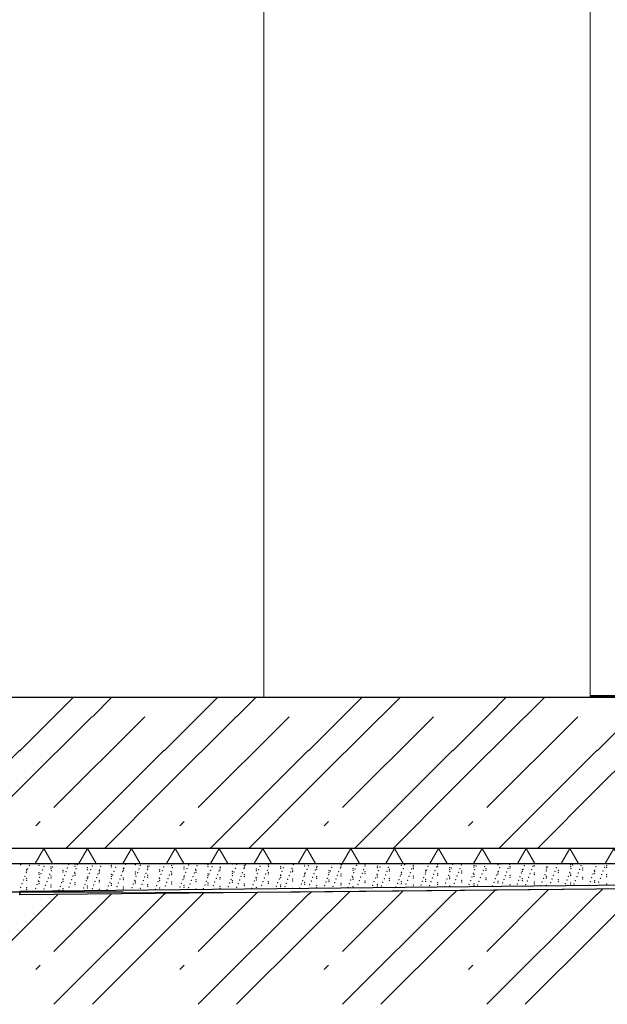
# Model space of a CAD drawing. Header units: millimetres. Extents: x 1798021 to 1815325, y -2500 to 6534.
# Tile 26 of 98: x 1809176 to 1809950, y 95 to 1392. Entities that reach past the tile are written whole.
import ezdxf

# ---------------------------------------------------------------- set-up
doc = ezdxf.new("R2010")
doc.units = ezdxf.units.MM
doc.header["$MEASUREMENT"] = 0
doc.linetypes.add('Wipeout_Contour', pattern=[1000, 0, -1000])
for name, color, linetype in [('2 - KÓTA NS.2D', 7, 'Continuous'), ('2 - ČÁRA HLAVNÍ.2D', 7, 'Continuous'), ('3 - ZÁKLADOVÉ DESKY.3D', 7, 'Continuous'), ('4 - PODLAHY.3D', 7, 'Continuous'), ('4 - ZDIVO - STĚNY NOSNÉ.3D', 7, 'Continuous'), ('Konstrukce – Dělicí čáry vrstev', 7, 'Continuous'), ('Nové_4 - ZDIVO - STĚNY NENOSNÉ.3D', 7, 'Continuous'), ('Nové_Otvory – Dveře', 7, 'Continuous'), ('Nové_Výplně - Povrchové', 7, 'Continuous'), ('Výplně - Povrchové', 7, 'Continuous'), ('Výplně – Řezové', 7, 'Continuous')]:
    doc.layers.add(name, color=color, linetype=linetype)
doc.styles.add('GENEROVANÝ_STYL_1', font='Arial.ttf')
doc.linetypes.add('ČÁRA HYDROIZOLACE', pattern='A,0,[2,A ŘEZ A-A´1.Shx,S=3.968254,R=0,X=0,Y=0.0125],-500,0', length=500)
doc.dimstyles.new('GENEROVANÝ_STYL__1', dxfattribs={"dimtxt": 100, "dimasz": 85.5, "dimexe": 0.18, "dimexo": 450, "dimgap": 0, "dimtad": 1, "dimdec": 0, "dimzin": 0, "dimdsep": 46, "dimtxsty": 'GENEROVANÝ_STYL_1', "dimblk": 'ARROWHEAD_6', "dimblk1": 'ARROWHEAD_6', "dimblk2": 'ARROWHEAD_6', "dimcen": 0.09, "dimclrd": 256, "dimclre": 256, "dimclrt": 256, "dimazin": 0, "dimtfac": 1, "dimtdec": 4, "dimtmove": 0, "dimatfit": 3, "dimfxl": 1, "dimtolj": 1, "dimtzin": 0, "dimarcsym": 0})

# ---------------------------------------------------------------- blocks, each defined once
blk = doc.blocks.new('*X8', base_point=(1118812.4, 0))
at = {"layer": 'Výplně – Řezové', "color": 7, "linetype": 'Continuous', "lineweight": 0}
for p, q in [((1809221.3, 473.5), (1809247.8, 500)), ((1809271.9, 473.5), (1809298.4, 500)), ((1809411.3, 473.5), (1809437.8, 500)), ((1809461.9, 473.5), (1809488.4, 500)), ((1809601.3, 473.5), (1809627.8, 500)), ((1809651.9, 473.5), (1809678.4, 500)), ((1809791.3, 473.5), (1809817.8, 500)), ((1809841.9, 473.5), (1809868.4, 500)), ((1809176.6, 428.8), (1809221.3, 473.5)), ((1809176.6, 378.8), (1809271.3, 473.5)), ((1809221.3, 353.8), (1809341, 473.5)), ((1809366.6, 428.8), (1809411.3, 473.5)), ((1809366.6, 378.8), (1809461.3, 473.5)), ((1809411.3, 353.8), (1809531, 473.5)), ((1809556.6, 428.8), (1809601.3, 473.5)), ((1809556.6, 378.8), (1809651.3, 473.5)), ((1809601.3, 353.8), (1809721, 473.5)), ((1809746.6, 428.8), (1809791.3, 473.5)), ((1809746.6, 378.8), (1809841.3, 473.5)), ((1809791.3, 353.8), (1809911, 473.5)), ((1809936.6, 428.8), (1809981.3, 473.5)), ((1809936.6, 378.8), (1810031.3, 473.5)), ((1809047.2, 300), (1809176.6, 429.4)), ((1809237.2, 300), (1809366.6, 429.4)), ((1809427.2, 300), (1809556.6, 429.4)), ((1809617.2, 300), (1809746.6, 429.4)), ((1809807.2, 300), (1809936.6, 429.4)), ((1809097.8, 300), (1809176.6, 378.8)), ((1809287.8, 300), (1809366.6, 378.8)), ((1809477.8, 300), (1809556.6, 378.8)), ((1809667.8, 300), (1809746.6, 378.8)), ((1809857.8, 300), (1809936.6, 378.8)), ((1809197.3, 329.9), (1809203, 335.5)), ((1809387.3, 329.9), (1809393, 335.5)), ((1809577.3, 329.9), (1809583, 335.5)), ((1809767.3, 329.9), (1809773, 335.5))]:
    blk.add_line(p, q, dxfattribs=at)
blk = doc.blocks.new('Řez_4', base_point=(1118812.4, 0))
at = {"layer": 'Výplně – Řezové', "linetype": 'Continuous', "lineweight": 0, "true_color": 0x000000}
h = blk.add_hatch(dxfattribs=at)
h.set_pattern_fill('IZOLACE_TEPELNÁ_TUHÁ', color=18, style=0, pattern_type=2)
h.set_pattern_definition([(60, (1118812.397, 0), (-43.3012702, 25), []), (120, (1118812.397, 0), (43.3012702, 25), [])])
h.paths.add_polyline_path([(1800896.5, 300), (1800896.5, 280.3), (1812756.5, 280.3), (1812756.5, 300)])
at = {"layer": '3 - ZÁKLADOVÉ DESKY.3D', "color": 7, "linetype": 'Continuous', "lineweight": 60}
blk.add_line((1812756.5, 500), (1800896.5, 500), dxfattribs=at)
at = {"layer": '3 - ZÁKLADOVÉ DESKY.3D', "color": 7, "linetype": 'Continuous', "lineweight": 0}
blk.add_line((1812756.5, 280.3), (1800896.5, 280.3), dxfattribs=at)
at = {"layer": 'Konstrukce – Dělicí čáry vrstev', "color": 7, "linetype": 'Continuous', "lineweight": 30}
blk.add_line((1812756.5, 300), (1800896.5, 300), dxfattribs=at)
at = {"layer": '3 - ZÁKLADOVÉ DESKY.3D', "lineweight": 0}
blk.add_blockref('*X8', (1118812.4, 0), dxfattribs=at)
blk = doc.blocks.new('Řez_20', base_point=(1118812.4, 0))
at = {"color": 254, "linetype": 'Wipeout_Contour', "lineweight": 0, "ltscale": 412533108.0059386}
blk.add_wipeout([(1800920.2, 500), (1804497.5, 500), (1804497.5, 2600), (1805397.5, 2600), (1805397.5, 500), (1806676.5, 500), (1806676.5, 502.5), (1806976.5, 502.5), (1806976.5, 500), (1809927.5, 500), (1809927.5, 2600), (1810827.5, 2600), (1810827.5, 500), (1812755.5, 500), (1812755.5, 2087.6), (1811335.9, 5601.2), (1810067.7, 5400.4), (1810067.7, 5390.2), (1810003.5, 5390.2), (1809953, 5382.2), (1809956.1, 5382.2), (1809956.1, 5304.8), (1809959.7, 5298.2), (1809963, 5291.1), (1809965.8, 5283.8), (1809968.1, 5276.4), (1809970, 5268.8), (1809971.2, 5261.3), (1809972, 5253.7), (1809972.2, 5246.1), (1809971.9, 5238.7), (1809971, 5231.4), (1809969.6, 5224.3), (1809967.7, 5217.4), (1809965.2, 5210.8), (1809962.3, 5204.5), (1809958.9, 5198.5), (1809955, 5192.9), (1809950.7, 5187.8), (1809946, 5183.1), (1809940.9, 5178.9), (1809935.5, 5175.2), (1809929.7, 5172), (1809923.9, 5168.9), (1809923.7, 5168.8), (1809922.5, 5168.1), (1809834.1, 5120.8), (1809834.1, 5120.7), (1809833.9, 5120.6), (1809832.9, 5120.1), (1809826.9, 5117.5), (1809820.6, 5115.4), (1809814.1, 5114), (1809807.5, 5113.1), (1809800.7, 5112.8), (1809793.9, 5113.1), (1809787, 5114), (1809780.2, 5115.4), (1809773.3, 5117.5), (1809766.6, 5120.1), (1809760, 5123.3), (1809753.6, 5127), (1809747.4, 5131.2), (1809741.4, 5135.9), (1809735.7, 5141.1), (1809730.3, 5146.6), (1809725.3, 5152.6), (1809720.7, 5158.9), (1809716.5, 5165.5), (1809712.7, 5172.4), (1809709.4, 5179.5), (1809706.6, 5186.8), (1809704.3, 5194.2), (1809702.5, 5201.8), (1809701.2, 5209.4), (1809700.4, 5216.9), (1809700.2, 5224.5), (1809700.6, 5231.9), (1809701.4, 5239.2), (1809702.8, 5246.3), (1809704.8, 5253.2), (1809707.2, 5259.8), (1809710.1, 5266.1), (1809713.5, 5272.1), (1809717.4, 5277.7), (1809721.7, 5282.8), (1809726.4, 5287.5), (1809731.5, 5291.7), (1809736.9, 5295.4), (1809742.7, 5298.6), (1809743.7, 5299.1), (1809743.7, 5299.1), (1809743.9, 5299.2), (1809774.4, 5315.6), (1809774.4, 5353.9), (1809533.3, 5315.7), (1809533.3, 5305.9), (1809535.7, 5302.8), (1809540.2, 5296.5), (1809544.5, 5289.9), (1809548.4, 5283.2), (1809552, 5276.5), (1809555.2, 5269.7), (1809558, 5262.9), (1809560.4, 5256.1), (1809562.4, 5249.5), (1809563.9, 5242.9), (1809565, 5236.6), (1809565.6, 5230.4), (1809565.8, 5224.4), (1809565.5, 5218.8), (1809564.7, 5213.4), (1809563.5, 5208.5), (1809561.8, 5203.8), (1809559.7, 5199.6), (1809557.2, 5195.9), (1809554.3, 5192.5), (1809550.9, 5189.7), (1809543, 5183.7), (1809542, 5183.1), (1809541, 5182.2), (1809419.6, 5090.7), (1809419.4, 5090.6), (1809419.2, 5090.4), (1809417.9, 5089.4), (1809414.2, 5087.1), (1809410.2, 5085.2), (1809405.8, 5083.9), (1809401.2, 5083.1), (1809396.2, 5082.8), (1809391.1, 5083.1), (1809385.7, 5083.9), (1809380.2, 5085.2), (1809374.5, 5087.1), (1809368.7, 5089.4), (1809362.9, 5092.3), (1809357, 5095.6), (1809351.1, 5099.4), (1809345.3, 5103.6), (1809339.6, 5108.2), (1809333.9, 5113.2), (1809328.4, 5118.5), (1809323.1, 5124.2), (1809318, 5130.1), (1809313.2, 5136.3), (1809308.6, 5142.7), (1809304.4, 5149.2), (1809300.4, 5155.9), (1809296.9, 5162.6), (1809293.7, 5169.4), (1809290.8, 5176.2), (1809288.5, 5183), (1809286.5, 5189.7), (1809285, 5196.2), (1809283.9, 5202.6), (1809283.3, 5208.8), (1809283.1, 5214.7), (1809283.4, 5220.3), (1809284.2, 5225.7), (1809285.4, 5230.7), (1809287.1, 5235.3), (1809289.2, 5239.5), (1809291.7, 5243.3), (1809294.6, 5246.6), (1809297.9, 5249.5), (1809299.3, 5250.5), (1809299.4, 5250.6), (1809299.6, 5250.7), (1809346.7, 5286.2), (1809231.4, 5267.9), (1809234, 5262.9), (1809237.3, 5256.1), (1809240.4, 5249.5), (1809243.3, 5242.9), (1809245.8, 5236.6), (1809248, 5230.4), (1809249.9, 5224.4), (1809251.5, 5218.8), (1809252.7, 5213.4), (1809253.6, 5208.5), (1809254.1, 5203.8), (1809254.3, 5199.6), (1809254.1, 5195.9), (1809253.6, 5192.5), (1809252.7, 5189.7), (1809251.5, 5187.3), (1809249.9, 5185.5), (1809248, 5184.2), (1809238.2, 5178.2), (1809237.6, 5178), (1809235.8, 5176.7), (1809086.8, 5085.2), (1809086.7, 5085.1), (1809086.4, 5084.9), (1809084.8, 5083.9), (1809082.6, 5083.1), (1809080, 5082.8), (1809077.2, 5083.1), (1809074.1, 5083.9), (1809070.7, 5085.2), (1809067.2, 5087.1), (1809063.4, 5089.4), (1809059.4, 5092.3), (1809055.2, 5095.6), (1809051, 5099.4), (1809046.6, 5103.6), (1809042.1, 5108.2), (1809037.5, 5113.2), (1809033, 5118.5), (1809028.4, 5124.2), (1809023.9, 5130.1), (1809019.4, 5136.3), (1809015, 5142.7), (1809010.8, 5149.2), (1809006.6, 5155.9), (1809002.6, 5162.6), (1808998.8, 5169.4), (1808995.3, 5176.2), (1808991.9, 5183), (1808988.8, 5189.7), (1808986, 5196.2), (1808983.5, 5202.6), (1808981.2, 5208.8), (1808979.3, 5214.7), (1808977.8, 5220.3), (1808976.5, 5225.7), (1808976.2, 5227.5), (1803604.6, 4376.7)], dxfattribs=at).dxf.layer = 'Nové_Výplně - Povrchové'
blk = doc.blocks.new('Řez_22', base_point=(1118812.4, 0))
at = {"layer": 'Nové_Otvory – Dveře', "color": 181, "linetype": 'Continuous', "lineweight": 0, "true_color": 0x9e3eff}
blk.add_line((1809927.5, 500), (1809927.5, 2600), dxfattribs=at)
blk = doc.blocks.new('Řez_40', base_point=(1118812.4, 0))
at = {"color": 254, "linetype": 'Wipeout_Contour', "lineweight": 0, "ltscale": 7239266.043565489}
blk.add_wipeout([(1812756.5, 280.3), (1806876.5, 280.3), (1806876.5, 279.8), (1812756.5, 279.8)], dxfattribs=at).dxf.layer = 'Výplně - Povrchové'
blk = doc.blocks.new('*X61', base_point=(1118812.4, 0))
at = {"layer": 'Výplně – Řezové', "color": 7, "linetype": 'Continuous', "lineweight": 0}
for p, q in [((1809936.6, 189.4), (1809994.1, 247)), ((1809936.6, 239.4), (1809943.6, 246.5)), ((1809176, 239.5), (1809176.3, 239.8)), ((1809176.6, 189.4), (1809226.5, 239.3)), ((1809221.3, 94.7), (1809366.6, 240)), ((1809221.3, 164.4), (1809296.9, 240)), ((1809366.6, 189.4), (1809418.4, 241.2)), ((1809366.6, 239.4), (1809367.9, 240.7)), ((1809411.3, 164.4), (1809488.8, 241.9)), ((1809411.3, 94.7), (1809556.6, 240)), ((1809556.6, 189.4), (1809610.3, 243.1)), ((1809556.6, 239.4), (1809559.8, 242.6)), ((1809601.3, 164.4), (1809680.7, 243.9)), ((1809601.3, 94.7), (1809746.6, 240)), ((1809746.6, 189.4), (1809802.2, 245.1)), ((1809746.6, 239.4), (1809751.7, 244.6)), ((1809791.3, 164.4), (1809872.6, 245.8)), ((1809791.3, 94.7), (1809936.6, 240)), ((1809081.9, 94.7), (1809176.6, 189.4)), ((1809271.9, 94.7), (1809366.6, 189.4)), ((1809461.9, 94.7), (1809556.6, 189.4)), ((1809651.9, 94.7), (1809746.6, 189.4)), ((1809841.9, 94.7), (1809936.6, 189.4)), ((1809197.3, 140.5), (1809203, 146.1)), ((1809387.3, 140.5), (1809393, 146.1)), ((1809577.3, 140.5), (1809583, 146.1)), ((1809767.3, 140.5), (1809773, 146.1))]:
    blk.add_line(p, q, dxfattribs=at)
blk = doc.blocks.new('Řez_41', base_point=(1118812.4, 0))
at = {"layer": 'Konstrukce – Dělicí čáry vrstev', "color": 7, "linetype": 'Continuous', "lineweight": 30}
for p, q in [((1812756.5, 274.5), (1809176.4, 238.8)), ((1809176.3, 243.8), (1809176, 238.9)), ((1809176.3, 243.8), (1809176.4, 238.8))]:
    blk.add_line(p, q, dxfattribs=at)
at = {"layer": '3 - ZÁKLADOVÉ DESKY.3D', "lineweight": 0}
blk.add_blockref('*X61', (1118812.4, 0), dxfattribs=at)
blk = doc.blocks.new('*X67', base_point=(1118812.4, 0))
at = {"layer": 'Výplně – Řezové', "color": 7, "linetype": 'Continuous', "lineweight": 0}
blk.add_line((1809176.3, 242.9), (1809312.4, 242.9), dxfattribs=at)
blk = doc.blocks.new('Řez_44', base_point=(1118812.4, 0))
at = {"color": 254, "linetype": 'Wipeout_Contour', "lineweight": 0, "ltscale": 5427529.440420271}
blk.add_wipeout([(1809176.3, 243.8), (1809176.3, 243.8), (1809176.4, 238.8)], dxfattribs=at).dxf.layer = 'Výplně - Povrchové'
at = {"layer": '4 - PODLAHY.3D', "color": 181, "linetype": 'Continuous', "lineweight": 15, "true_color": 0x9e3eff}
blk.add_line((1812756.5, 279.5), (1809176.3, 243.8), dxfattribs=at)
at = {"layer": '4 - PODLAHY.3D', "lineweight": 0}
blk.add_blockref('*X67', (1118812.4, 0), dxfattribs=at)
blk = doc.blocks.new('Řez_46', base_point=(1118812.4, 0))
at = {"layer": '4 - PODLAHY.3D', "color": 181, "linetype": 'Continuous', "lineweight": 15, "true_color": 0x9e3eff}
for q in [(1804476.7, 243.9), (1809176.3, 243.8)]:
    blk.add_line((1809176.3, 243.9), q, dxfattribs=at)
at = {"layer": 'Konstrukce – Dělicí čáry vrstev', "color": 181, "linetype": 'Continuous', "lineweight": 15, "true_color": 0x9e3eff}
blk.add_line((1809176.3, 243.8), (1809176.3, 243.8), dxfattribs=at)
blk = doc.blocks.new('Řez_47', base_point=(1118812.4, 0))
at = {"color": 254, "linetype": 'Wipeout_Contour', "lineweight": 0, "ltscale": 7243865.644490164}
blk.add_wipeout([(1809176.3, 243.8), (1812756.5, 279.5), (1812756.5, 279.8), (1809176.3, 243.9)], dxfattribs=at).dxf.layer = 'Výplně - Povrchové'
at = {"color": 254, "linetype": 'Wipeout_Contour', "lineweight": 0, "ltscale": 7235686.464103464}
blk.add_wipeout([(1806876.5, 279.8), (1806876.5, 243.9), (1809176.3, 243.9), (1812756.5, 279.8)], dxfattribs=at).dxf.layer = 'Výplně - Povrchové'
at = {"layer": '4 - PODLAHY.3D', "color": 181, "linetype": 'Continuous', "lineweight": 30, "true_color": 0x9e3eff}
for p, q in [((1812756.5, 279.8), (1806876.5, 279.8)), ((1809176.3, 243.9), (1812756.5, 279.8))]:
    blk.add_line(p, q, dxfattribs=at)
at = {"layer": '4 - PODLAHY.3D', "color": 7, "linetype": 'Continuous', "lineweight": 0}
for p in [(1809177.5, 278.7), (1809185.6, 272.6), (1809186.9, 273), (1809188.8, 277.9), (1809201.5, 277.8), (1809208.3, 276.5), (1809217.4, 275.8), (1809217.4, 273.4), (1809219.5, 275.7), (1809239, 274.4), (1809240.9, 279.2), (1809249.2, 279.1), (1809249.2, 276.6), (1809250.3, 273.6), (1809252.2, 278.5), (1809265.1, 274.6), (1809271.7, 277.1), (1809283, 276.3), (1809296.9, 277.8), (1809296.9, 275.4), (1809302.5, 275), (1809312.8, 273.4), (1809313.7, 274.2), (1809315.6, 279), (1809328.7, 278.6), (1809333.2, 272.8), (1809335.1, 277.7), (1809344.6, 276.6), (1809344.6, 274.2), (1809346.4, 276.9), (1809365.9, 275.6), (1809376.5, 277.4), (1809377.2, 274.8), (1809379, 279.6), (1809392.4, 275.4), (1809392.4, 273), (1809396.7, 273.4), (1809398.5, 278.3), (1809408, 272.6), (1809409.8, 277.5), (1809424.2, 278.6), (1809424.2, 276.2), (1809429.3, 276.1), (1809440.1, 274.2), (1809440.6, 275.4), (1809456, 279.5), (1809460.1, 274), (1809462, 278.9), (1809471.4, 273.2), (1809471.9, 277.4), (1809471.9, 275), (1809473.3, 278.1), (1809487.8, 273), (1809492.7, 276.7), (1809503.7, 278.2), (1809504, 275.9), (1809519.7, 276.2), (1809519.7, 273.8), (1809523.5, 274.6), (1809525.4, 279.4), (1809534.8, 273.8), (1809536.7, 278.7), (1809551.5, 279.5), (1809551.5, 277), (1809554.3, 272.4), (1809556.2, 277.3), (1809567.4, 275), (1809567.4, 272.6), (1809567.5, 276.5), (1809587, 275.2), (1809598.2, 274.4), (1809599.2, 278.2), (1809599.2, 275.8), (1809600.1, 279.2), (1809615.1, 273.8), (1809617.7, 273), (1809619.6, 277.9), (1809630.9, 277.1), (1809631, 279.1), (1809646.9, 277), (1809646.9, 274.6), (1809650.4, 275.7), (1809661.7, 275), (1809662.8, 272.6), (1809678.8, 277.8), (1809681.2, 273.6), (1809683, 278.5), (1809692.5, 272.8), (1809694.3, 277.7), (1809694.7, 275.8), (1809694.7, 273.4), (1809713.8, 276.3), (1809725.1, 275.5), (1809726.5, 279.1), (1809726.5, 276.6), (1809742.4, 274.6), (1809744.6, 274.2), (1809746.5, 279.1), (1809755.9, 273.4), (1809757.8, 278.3), (1809774.2, 277.8), (1809774.2, 275.4), (1809777.2, 276.9), (1809788.5, 276.1), (1809790.1, 273.4), (1809806, 278.6), (1809808, 274.8), (1809809.9, 279.6), (1809819.3, 274), (1809821.2, 278.9), (1809821.9, 276.6), (1809821.9, 274.2), (1809838.8, 272.6), (1809840.7, 277.5), (1809852, 276.7), (1809853.8, 277.4), (1809869.7, 275.4), (1809869.7, 273), (1809871.5, 275.4), (1809882.7, 274.6), (1809884.6, 279.4), (1809901.5, 278.6), (1809901.5, 276.2), (1809902.2, 273.2), (1809904.1, 278.1), (1809913.5, 272.4), (1809915.4, 277.3), (1809917.4, 274.2), (1809933.3, 279.5), (1809934.9, 275.9), (1809946.2, 275.2), (1809949.2, 277.4), (1809949.2, 275), (1809183.2, 263.3), (1809185, 268.2), (1809185.6, 270.2), (1809185.6, 260.5), (1809201.5, 268.2), (1809201.5, 265.8), (1809202.7, 261.9), (1809204.5, 266.8), (1809206.4, 271.7), (1809213.9, 261.1), (1809215.8, 266), (1809217.4, 263.8), (1809217.4, 261.3), (1809217.7, 270.9), (1809233.3, 271.4), (1809233.3, 269), (1809233.4, 259.8), (1809235.3, 264.7), (1809237.2, 269.5), (1809246.6, 263.9), (1809248.5, 268.7), (1809249.2, 267), (1809249.2, 264.6), (1809265.1, 272.2), (1809265.1, 262.5), (1809265.1, 260.1), (1809266.1, 262.5), (1809267.9, 267.4), (1809269.8, 272.2), (1809277.4, 261.7), (1809279.2, 266.6), (1809281, 270.2), (1809281, 267.8), (1809281.1, 271.5), (1809296.9, 265.8), (1809296.9, 263.4), (1809296.9, 260.4), (1809298.7, 265.2), (1809300.6, 270.1), (1809308.2, 259.6), (1809310, 264.5), (1809311.9, 269.3), (1809312.8, 271), (1809312.8, 261.3), (1809328.7, 269), (1809328.7, 266.6), (1809329.5, 263.1), (1809331.4, 268), (1809340.8, 262.3), (1809342.7, 267.2), (1809344.5, 272), (1809344.6, 264.6), (1809344.6, 262.1), (1809360.3, 261), (1809360.6, 272.2), (1809360.6, 269.8), (1809360.6, 260.1), (1809362.2, 265.8), (1809364, 270.7), (1809371.6, 260.2), (1809373.4, 265), (1809375.3, 269.9), (1809376.5, 267.8), (1809376.5, 265.4), (1809392.4, 263.4), (1809392.4, 260.9), (1809392.9, 263.7), (1809394.8, 268.5), (1809404.2, 262.9), (1809406.1, 267.8), (1809408.3, 271), (1809408.3, 268.6), (1809423.7, 261.5), (1809424.2, 266.6), (1809424.2, 264.2), (1809425.6, 266.4), (1809427.5, 271.3), (1809435, 260.8), (1809436.9, 265.6), (1809438.7, 270.5), (1809440.1, 271.8), (1809440.1, 262.1), (1809440.1, 259.7), (1809454.5, 259.4), (1809456, 269.8), (1809456, 267.4), (1809456.4, 264.3), (1809458.2, 269.1), (1809467.7, 263.5), (1809469.5, 268.3), (1809471.9, 265.4), (1809471.9, 262.9), (1809487.2, 262.1), (1809487.8, 270.6), (1809487.8, 260.9), (1809489, 267), (1809490.9, 271.9), (1809498.4, 261.3), (1809500.3, 266.2), (1809502.2, 271.1), (1809503.7, 268.6), (1809503.7, 266.2), (1809517.9, 260), (1809519.7, 264.2), (1809519.7, 261.7), (1809519.8, 264.9), (1809521.7, 269.7), (1809531.1, 264.1), (1809533, 268.9), (1809535.6, 271.8), (1809535.6, 269.4), (1809535.6, 259.7), (1809550.6, 262.7), (1809551.5, 267.4), (1809551.5, 265), (1809552.4, 267.6), (1809561.9, 261.9), (1809563.7, 266.8), (1809565.6, 271.7), (1809567.4, 262.9), (1809567.4, 260.5), (1809581.4, 260.6), (1809583.2, 265.4), (1809583.3, 270.6), (1809583.3, 268.2), (1809585.1, 270.3), (1809592.7, 259.8), (1809594.5, 264.7), (1809596.4, 269.5), (1809599.2, 266.2), (1809599.2, 263.8), (1809614, 263.3), (1809615.1, 271.4), (1809615.1, 261.7), (1809615.9, 268.2), (1809625.3, 262.5), (1809627.2, 267.4), (1809629, 272.2), (1809631, 269.4), (1809631, 267), (1809644.8, 261.2), (1809646.7, 266), (1809646.9, 265), (1809646.9, 262.5), (1809648.5, 270.9), (1809656.1, 260.4), (1809657.9, 265.2), (1809659.8, 270.1), (1809662.8, 270.2), (1809662.8, 260.5), (1809677.4, 263.9), (1809678.8, 268.2), (1809678.8, 265.8), (1809679.3, 268.7), (1809688.7, 263.1), (1809690.6, 268), (1809694.7, 263.8), (1809694.7, 261.3), (1809708.2, 261.7), (1809710.1, 266.6), (1809710.6, 271.4), (1809710.6, 269), (1809712, 271.5), (1809719.5, 261), (1809721.4, 265.8), (1809723.2, 270.7), (1809726.5, 267), (1809726.5, 264.6), (1809739, 259.6), (1809740.9, 264.5), (1809742.4, 272.2), (1809742.4, 262.5), (1809742.4, 260.1), (1809742.7, 269.3), (1809752.2, 263.7), (1809754, 268.5), (1809758.3, 270.2), (1809758.3, 267.8), (1809771.7, 262.3), (1809773.5, 267.2), (1809774.2, 265.8), (1809774.2, 263.4), (1809775.4, 272.1), (1809782.9, 261.5), (1809784.8, 266.4), (1809786.7, 271.3), (1809790.1, 271), (1809790.1, 261.3), (1809802.4, 260.2), (1809804.3, 265), (1809806, 269), (1809806, 266.6), (1809806.2, 269.9), (1809815.6, 264.3), (1809817.5, 269.1), (1809821.9, 264.6), (1809821.9, 262.1), (1809835.1, 262.9), (1809836.9, 267.8), (1809837.9, 272.2), (1809837.9, 269.8), (1809837.9, 260.1), (1809846.4, 262.1), (1809848.2, 267), (1809850.1, 271.9), (1809853.8, 267.8), (1809853.8, 265.4), (1809865.9, 260.8), (1809867.7, 265.6), (1809869.6, 270.5), (1809869.7, 263.4), (1809869.7, 260.9), (1809877.1, 260), (1809879, 264.8), (1809880.9, 269.7), (1809885.6, 271), (1809885.6, 268.6), (1809898.5, 263.5), (1809900.4, 268.4), (1809901.5, 266.6), (1809901.5, 264.2), (1809909.8, 262.7), (1809911.7, 267.6), (1809917.4, 271.8), (1809917.4, 262.1), (1809917.4, 259.7), (1809929.3, 261.4), (1809931.2, 266.2), (1809933, 271.1), (1809933.3, 269.8), (1809933.3, 267.4), (1809940.6, 260.6), (1809942.4, 265.4), (1809944.3, 270.3), (1809949.2, 265.4), (1809949.2, 262.9), (1809177.6, 248.7), (1809179.4, 253.6), (1809181.3, 258.4), (1809185.6, 258.1), (1809185.6, 248.5), (1809197.1, 247.3), (1809198.9, 252.2), (1809200.8, 257.1), (1809201.5, 256.1), (1809201.5, 253.7), (1809208.3, 246.6), (1809210.2, 251.4), (1809212.1, 256.3), (1809217.4, 251.7), (1809217.4, 249.3), (1809229.7, 250.1), (1809231.6, 254.9), (1809233.3, 259.3), (1809233.3, 256.9), (1809233.3, 247.2), (1809241, 249.3), (1809242.9, 254.1), (1809244.7, 259), (1809249.2, 254.9), (1809249.2, 252.5), (1809260.5, 247.9), (1809262.4, 252.8), (1809264.2, 257.7), (1809265.1, 250.5), (1809265.1, 248.1), (1809271.8, 247.1), (1809273.6, 252), (1809275.5, 256.9), (1809281, 258.1), (1809281, 255.7), (1809293.1, 250.6), (1809295, 255.5), (1809296.9, 253.7), (1809296.9, 251.3), (1809304.4, 249.9), (1809306.3, 254.7), (1809312.8, 258.9), (1809312.8, 249.3), (1809312.8, 246.8), (1809323.9, 248.5), (1809325.8, 253.4), (1809327.6, 258.2), (1809328.7, 256.9), (1809328.7, 254.5), (1809335.2, 247.7), (1809337.1, 252.6), (1809338.9, 257.5), (1809344.6, 252.5), (1809344.6, 250.1), (1809356.6, 251.2), (1809358.4, 256.1), (1809360.6, 257.7), (1809360.6, 248.1), (1809367.8, 250.4), (1809369.7, 255.3), (1809376.5, 255.7), (1809376.5, 253.3), (1809387.3, 249.1), (1809389.2, 254), (1809391.1, 258.8), (1809392.4, 251.3), (1809392.4, 248.9), (1809398.6, 248.3), (1809400.5, 253.2), (1809402.4, 258), (1809408.3, 258.9), (1809408.3, 256.5), (1809408.3, 246.8), (1809418.1, 247), (1809420, 251.8), (1809421.9, 256.7), (1809424.2, 254.5), (1809424.2, 252.1), (1809431.3, 251), (1809433.1, 255.9), (1809440.1, 250.1), (1809440.1, 247.6), (1809450.8, 249.7), (1809452.6, 254.5), (1809456, 257.7), (1809456, 255.3), (1809462.1, 248.9), (1809463.9, 253.8), (1809465.8, 258.6), (1809471.9, 253.3), (1809471.9, 250.9), (1809481.6, 247.5), (1809483.4, 252.4), (1809485.3, 257.3), (1809487.8, 258.5), (1809487.8, 248.9), (1809494.7, 251.6), (1809496.6, 256.5), (1809503.7, 256.5), (1809503.7, 254.1), (1809514.2, 250.3), (1809516.1, 255.1), (1809519.7, 252.1), (1809519.7, 249.7), (1809525.5, 249.5), (1809527.4, 254.3), (1809529.2, 259.2), (1809535.6, 257.3), (1809535.6, 247.6), (1809545, 248.1), (1809546.9, 253), (1809548.7, 257.8), (1809551.5, 255.3), (1809551.5, 252.9), (1809558.1, 252.2), (1809560, 257.1), (1809567.4, 250.9), (1809567.4, 248.5), (1809577.6, 250.8), (1809579.5, 255.7), (1809583.3, 258.5), (1809583.3, 256.1), (1809588.9, 250.1), (1809590.8, 254.9), (1809599.2, 254.1), (1809599.2, 251.7), (1809608.4, 248.7), (1809610.3, 253.6), (1809612.1, 258.4), (1809615.1, 259.3), (1809615.1, 249.7), (1809621.6, 252.8), (1809623.4, 257.6), (1809631, 257.3), (1809631, 254.9), (1809641.1, 251.4), (1809642.9, 256.3), (1809646.9, 252.9), (1809646.9, 250.5), (1809652.3, 250.6), (1809654.2, 255.5), (1809662.8, 258.1), (1809671.8, 249.3), (1809673.7, 254.2), (1809675.6, 259), (1809678.8, 256.1), (1809678.8, 253.7), (1809685, 253.4), (1809686.9, 258.2), (1809694.7, 251.7), (1809694.7, 249.3), (1809704.5, 252), (1809706.4, 256.9), (1809710.6, 259.3), (1809710.6, 256.9), (1809715.8, 251.2), (1809717.6, 256.1), (1809726.5, 254.9), (1809726.5, 252.5), (1809735.3, 249.9), (1809737.1, 254.7), (1809742.4, 250.5), (1809748.4, 254), (1809750.3, 258.8), (1809758.3, 258.1), (1809758.3, 255.7), (1809767.9, 252.6), (1809769.8, 257.5), (1809774.2, 253.7), (1809774.2, 251.3), (1809779.2, 251.8), (1809781.1, 256.7), (1809790.1, 258.9), (1809798.7, 250.5), (1809800.6, 255.3), (1809806, 256.9), (1809806, 254.5), (1809811.9, 254.5), (1809813.7, 259.4), (1809821.9, 252.5), (1809831.3, 253.2), (1809833.2, 258), (1809837.9, 257.7), (1809842.6, 252.4), (1809844.5, 257.3), (1809853.8, 255.7), (1809853.8, 253.3), (1809862.1, 251), (1809864, 255.9), (1809869.7, 251.3), (1809875.3, 255.1), (1809885.6, 258.9), (1809885.6, 256.5), (1809894.8, 253.8), (1809896.6, 258.6), (1809901.5, 254.5), (1809901.5, 252.1), (1809906.1, 253), (1809907.9, 257.8), (1809925.6, 251.6), (1809927.4, 256.5), (1809933.3, 257.7), (1809933.3, 255.3), (1809938.7, 255.7), (1809949.2, 253.3), (1809185.6, 246), (1809227.8, 245.2), (1809233.3, 244.8), (1809281, 246), (1809291.3, 245.8), (1809354.7, 246.4)]:
    blk.add_point(p, dxfattribs=at)
blk = doc.blocks.new('*D160', base_point=(1118812.4, 0))
at = {"layer": '2 - KÓTA NS.2D', "color": 96, "linetype": 'Continuous', "lineweight": 15, "true_color": 0x007d00}
for p, q in [((1811607.6, 545), (1811697.6, 455)), ((1811607.6, 325.3), (1811697.6, 235.3))]:
    blk.add_line(p, q, dxfattribs=at)
at = {"layer": '2 - KÓTA NS.2D', "color": 96, "linetype": 'Continuous', "lineweight": 0, "true_color": 0x007d00}
for p, q in [((1811652.6, 280.3), (1811652.6, 500)), ((1812102.6, 280.3), (1811568.2, 280.3)), ((1811652.6, -119.7), (1811652.6, 280.3))]:
    blk.add_line(p, q, dxfattribs=at)
blk = doc.blocks.new('ARROWHEAD_6')
at = {"color": 0, "linetype": 'Continuous', "lineweight": 0}
for p, q in [((-0.5, -0.5), (0.5, 0.5)), ((0, 0), (-1, 0))]:
    blk.add_line(p, q, dxfattribs=at)
blk = doc.blocks.new('*D161', base_point=(1118812.4, 0))
at = {"layer": '2 - KÓTA NS.2D', "color": 96, "linetype": 'Continuous', "lineweight": 0, "true_color": 0x007d00}
for p, q in [((1811652.6, 2000), (1811652.6, 2067.5)), ((1812102.6, 2000), (1811568.2, 2000)), ((1811652.6, 500), (1811652.6, 2000)), ((1811736.9, 500), (1811202.6, 500)), ((1811652.6, 280.3), (1811652.6, 500))]:
    blk.add_line(p, q, dxfattribs=at)
at = {"layer": '2 - KÓTA NS.2D', "color": 96, "linetype": 'Continuous', "lineweight": 15, "true_color": 0x007d00}
for p, q in [((1811697.6, 1955), (1811607.6, 2045)), ((1811607.6, 545), (1811697.6, 455))]:
    blk.add_line(p, q, dxfattribs=at)
at = {"layer": '2 - KÓTA NS.2D', "color": 96, "lineweight": 0, "true_color": 0x007d00, "char_height": 100, "attachment_point": 7, "rotation": 90, "style": 'GENEROVANÝ_STYL_1'}
for s, insert in [('\\A1;{\\pql;\\fArial|b0|i0|c0|p0;\\W1.000000;1\xa0500}', (1811632.6, 1192.8)), ('\\A1;{\\pql;\\fArial|b0|i0|c0|p0;\\W1.000000;220}', (1811632.6, 545))]:
    blk.add_mtext(s, dxfattribs=dict(at, insert=insert))

msp = doc.modelspace()

# ---------------------------------------------------------------- block references
at = {"layer": '3 - ZÁKLADOVÉ DESKY.3D', "lineweight": 0}
msp.add_blockref('Řez_4', (1118812.4, 0), dxfattribs=at)

# ---------------------------------------------------------------- next in the draw order: block references
at = {"layer": '4 - ZDIVO - STĚNY NOSNÉ.3D', "lineweight": 0}
msp.add_blockref('Řez_40', (1118812.4, 0), dxfattribs=at)
at = {"layer": 'Nové_4 - ZDIVO - STĚNY NENOSNÉ.3D', "lineweight": 0}
msp.add_blockref('Řez_20', (1118812.4, 0), dxfattribs=at)

# ---------------------------------------------------------------- next in the draw order: linework, layer by layer
at = {"layer": '2 - ČÁRA HLAVNÍ.2D', "color": 7, "linetype": 'Continuous', "lineweight": 15}
msp.add_line((1809497.5, 5320), (1809497.5, 500), dxfattribs=at)

# ---------------------------------------------------------------- next in the draw order: block references
at = {"layer": '3 - ZÁKLADOVÉ DESKY.3D', "lineweight": 0}
msp.add_blockref('Řez_41', (1118812.4, 0), dxfattribs=at)
at = {"layer": 'Nové_Otvory – Dveře', "lineweight": 0}
msp.add_blockref('Řez_22', (1118812.4, 0), dxfattribs=at)

# ---------------------------------------------------------------- next in the draw order: block references
at = {"layer": '4 - PODLAHY.3D', "lineweight": 0}
msp.add_blockref('Řez_44', (1118812.4, 0), dxfattribs=at)

# ---------------------------------------------------------------- next in the draw order: block references
msp.add_blockref('Řez_46', (1118812.4, 0), dxfattribs=at)

# ---------------------------------------------------------------- next in the draw order: block references
msp.add_blockref('Řez_47', (1118812.4, 0), dxfattribs=at)

# ---------------------------------------------------------------- next in the draw order: linework, layer by layer
at = {"layer": '2 - ČÁRA HLAVNÍ.2D', "color": 181, "linetype": 'ČÁRA HYDROIZOLACE', "lineweight": 15, "true_color": 0x9e3eff}
for p, q in [((1809502, 242.1), (1812756.5, 276)), ((1806830.5, 244.8), (1809502, 242.1))]:
    msp.add_line(p, q, dxfattribs=at)

# ---------------------------------------------------------------- next in the draw order: dimensions: what is measured, and where the dimension line sits
at = {"layer": '2 - KÓTA NS.2D', "color": 96, "linetype": 'Continuous', "lineweight": 0, "true_color": 0x007d00}
for base, p1, p2, picture, middle in [((1811652.6, 2000), (1806826.5, 500), (1812756.5, 2000), '*D161', (1811582.6, 1369.4)), ((1811652.6, 500), (1812756.5, 280.3), (1806826.5, 500), '*D160', (1811582.6, 662.7))]:
    dim = msp.add_linear_dim(base=base, p1=p1, p2=p2, angle=90, dimstyle='GENEROVANÝ_STYL__1', dxfattribs=at)
    dim.commit()
    dim.dimension.update_dxf_attribs({"geometry": picture, "text_midpoint": middle, "dimtype": 160, "text_rotation": 90})

doc.saveas('drawing.dxf')
